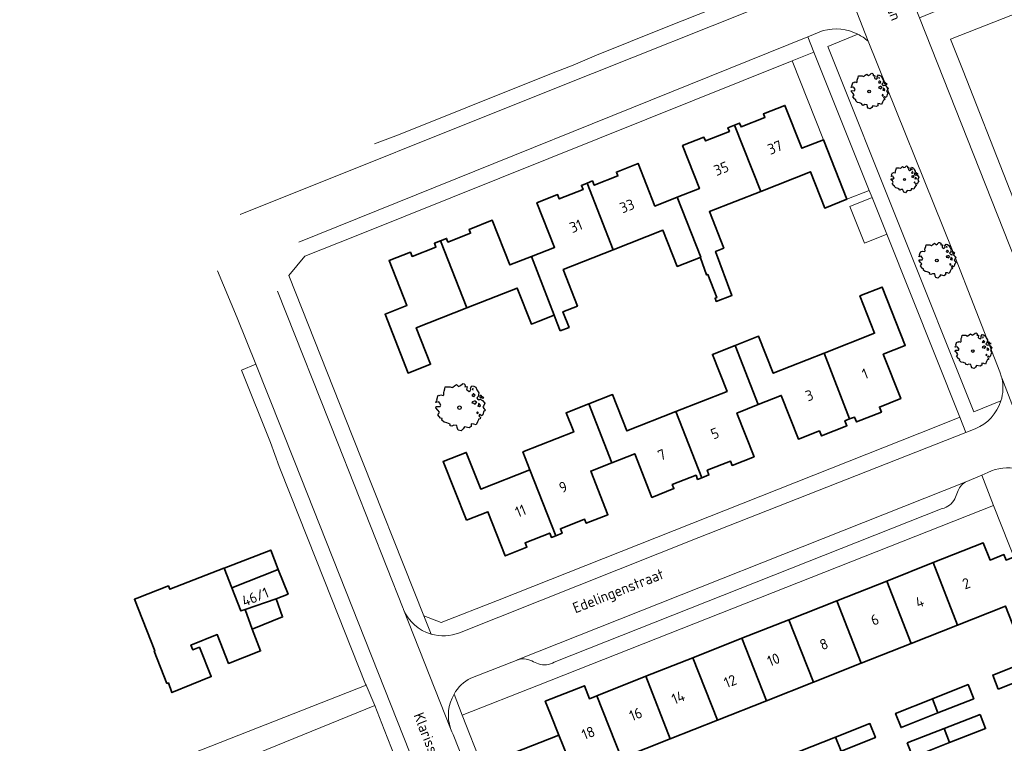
# Model space of a CAD drawing. Header units: metres. Extents: x 152391 to 157968, y 462336 to 467280.
# Tile 127 of 256: x 154230 to 154355, y 464551 to 464643. Entities that reach past the tile are written whole.
import ezdxf
from ezdxf.enums import TextEntityAlignment as Align

# ---------------------------------------------------------------- set-up
doc = ezdxf.new("R2010")
doc.units = ezdxf.units.M
doc.header["$LTSCALE"] = 0.75
doc.layers.get('0').update_dxf_attribs({"lineweight": 25})
for name, color, linetype, lineweight in [('B-GV-GR-BOOM-S', 252, 'Continuous', 25), ('B-WE-GR-BEPLANTING_CULTUUR_HEESTERS-GV', 251, 'Continuous', 18), ('B-WE-OG-BEBOUWING-GV', 6, 'Continuous', 35), ('B-WE-OG-BEBOUWING-T18', 1, 'Continuous', 18), ('B-WE-OG-TERREIN_CULTUURSCHEIDING-GV', 251, 'Continuous', 18), ('B-WE-OG-TOPOGRAFIE-T18', 1, 'Continuous', 18), ('B-WE-VH-VERHARDING_ASFALT-GV', 251, 'Continuous', 18), ('B-WE-VH-VERHARDING_BETONSTRAATSTEEN-GV', 251, 'Continuous', 18), ('B-WE-VH-VERHARDING_TEGEL-GV', 251, 'Continuous', 18)]:
    doc.layers.add(name, color=color, linetype=linetype, lineweight=lineweight)
doc.styles.add('NLCS-ISO-M750-T18', font='NLCS-ISO.ttf', dxfattribs={"height": 1.35})

# ---------------------------------------------------------------- blocks, each defined once
blk = doc.blocks.new('SGR-BOOM_21_30')
at = {"linetype": 'Continuous'}
for p, q in [((-1.11, 1.19), (-1.05, 1.33)), ((-1.05, 1.33), (-1.02, 1.5)), ((-1.02, 1.5), (-0.67, 1.5)), ((-0.67, 1.5), (-0.52, 1.43)), ((-0.52, 1.43), (-0.47, 1.45)), ((-0.47, 1.45), (-0.37, 1.55)), ((-0.37, 1.55), (-0.23, 1.65)), ((-0.23, 1.65), (-0.13, 1.58)), ((-0.13, 1.58), (-0.06, 1.52)), ((-0.06, 1.52), (0.07, 1.58)), ((0.07, 1.58), (0.2, 1.71)), ((0.2, 1.71), (0.26, 1.73)), ((0.26, 1.73), (0.33, 1.7)), ((0.33, 1.7), (0.39, 1.65)), ((0.4, 1.53), (0.38, 1.5)), ((0.38, 1.5), (0.53, 1.52)), ((0.39, 1.65), (0.4, 1.53)), ((0.54, 1.48), (0.51, 1.29)), ((0.51, 1.29), (0.57, 1.24)), ((0.53, 1.52), (0.54, 1.48)), ((0.75, 1.2), (0.8, 1.29)), ((0.79, 1.4), (0.89, 1.56)), ((0.8, 1.29), (0.79, 1.4)), ((0.89, 1.56), (1.02, 1.53)), ((0.97, 1.37), (0.93, 1.33)), ((0.93, 1.33), (0.95, 1.25)), ((0.95, 1.25), (0.96, 1.24)), ((0.96, 1.27), (0.97, 1.37)), ((1.02, 1.53), (1.16, 1.45)), ((1.16, 1.45), (1.25, 1.27)), ((1.25, 1.27), (1.38, 1.06)), ((-1.7, 0.37), (-1.66, 0.48)), ((-1.49, 0.41), (-1.7, 0.37)), ((-1.68, -0.03), (-1.67, 0.09)), ((-1.67, 0.09), (-1.39, 0.07)), ((-1.66, 0.48), (-1.6, 0.53)), ((-1.63, 0.58), (-1.53, 0.87)), ((-1.6, 0.53), (-1.63, 0.58)), ((-1.53, 0.87), (-1.46, 0.86)), ((-1.42, 0.33), (-1.49, 0.41)), ((-1.46, 0.86), (-1.34, 0.91)), ((-1.33, 0.18), (-1.42, 0.33)), ((-1.39, 0.07), (-1.33, 0.18)), ((-1.34, 0.91), (-1.18, 0.86)), ((-1.18, 0.86), (-1.12, 0.92)), ((-1.13, 1.09), (-1.11, 1.19)), ((-1.12, 0.92), (-1.13, 1.09)), ((0.57, 1.24), (0.69, 1.15)), ((0.69, 1.15), (0.75, 1.2)), ((0.94, 0.91), (0.89, 0.87)), ((0.89, 0.87), (0.93, 0.83)), ((0.93, 0.41), (0.89, 0.33)), ((0.89, 0.33), (1.03, 0.32)), ((0.93, 0.83), (0.98, 0.84)), ((1.05, 0.46), (0.93, 0.41)), ((0.97, 0.97), (0.94, 0.91)), ((1.03, 0.97), (0.97, 0.97)), ((0.98, 0.84), (1.03, 0.78)), ((1.08, 0.94), (1.03, 0.97)), ((1.03, 0.78), (1.08, 0.84)), ((1.03, 0.32), (1.11, 0.25)), ((1.11, 0.46), (1.05, 0.46)), ((1.12, 0.87), (1.08, 0.94)), ((1.08, 0.84), (1.12, 0.87)), ((1.22, 0.4), (1.11, 0.46)), ((1.11, 0.25), (1.2, 0.37)), ((1.2, 0.37), (1.24, 0.41)), ((1.32, 0.79), (1.23, 0.69)), ((1.23, 0.69), (1.27, 0.63)), ((1.27, 0.63), (1.38, 0.56)), ((1.34, 0.18), (1.31, 0.1)), ((1.43, 0.05), (1.31, 0.1)), ((1.38, 1.06), (1.32, 0.79)), ((1.36, 0.3), (1.34, 0.23)), ((1.34, 0.23), (1.34, 0.18)), ((1.43, 0.23), (1.36, 0.3)), ((1.38, 0.56), (1.44, 0.6)), ((1.47, 0.2), (1.43, 0.23)), ((1.43, 0.05), (1.51, 0.14)), ((1.47, 0.86), (1.44, 0.81)), ((1.44, 0.81), (1.46, 0.74)), ((1.44, 0.6), (1.57, 0.56)), ((1.46, 0.74), (1.53, 0.69)), ((1.54, 0.86), (1.47, 0.86)), ((1.51, 0.14), (1.47, 0.2)), ((1.53, 0.73), (1.64, 0.68)), ((1.53, 0.69), (1.54, 0.73)), ((1.62, 0.76), (1.54, 0.86)), ((1.57, 0.56), (1.64, 0.51)), ((1.73, 0.71), (1.62, 0.76)), ((1.64, 0.68), (1.73, 0.71)), ((1.64, 0.51), (1.81, 0.32)), ((1.72, 0.1), (1.67, 0.04)), ((1.67, 0.04), (1.76, -0.09)), ((1.81, 0.32), (1.72, 0.1)), ((-1.54, -0.18), (-1.68, -0.03)), ((-1.55, -0.51), (-1.49, -0.42)), ((-1.35, -0.75), (-1.55, -0.51)), ((-1.44, -0.32), (-1.54, -0.18)), ((-1.49, -0.42), (-1.44, -0.32)), ((-1.25, -0.78), (-1.35, -0.75)), ((-1.27, -0.9), (-1.25, -0.78)), ((-1.11, -1.05), (-1.27, -0.9)), ((-0.91, -1.08), (-1.11, -1.05)), ((-0.67, -1.18), (-0.91, -1.08)), ((-0.68, -1.29), (-0.67, -1.18)), ((0.84, -1.16), (0.83, -1.36)), ((1.03, -1.18), (0.84, -1.16)), ((1.18, -1.24), (1.03, -1.18)), ((1.29, -1.01), (1.18, -1.24)), ((1.29, -0.29), (1.24, -0.36)), ((1.24, -0.36), (1.25, -0.42)), ((1.26, -0.42), (1.33, -0.41)), ((1.33, -0.34), (1.29, -0.29)), ((1.36, -0.88), (1.29, -1.01)), ((1.33, -0.41), (1.33, -0.34)), ((1.37, -0.83), (1.36, -0.88)), ((1.48, -0.8), (1.37, -0.83)), ((1.46, -0.47), (1.39, -0.59)), ((1.39, -0.59), (1.43, -0.64)), ((1.43, -0.64), (1.5, -0.7)), ((1.58, -0.59), (1.46, -0.47)), ((1.5, -0.7), (1.48, -0.8)), ((1.66, -0.52), (1.58, -0.59)), ((1.68, -0.42), (1.66, -0.52)), ((1.72, -0.31), (1.68, -0.42)), ((1.84, -0.18), (1.72, -0.31)), ((1.76, -0.09), (1.84, -0.18)), ((-0.55, -1.33), (-0.68, -1.29)), ((-0.4, -1.26), (-0.55, -1.33)), ((-0.19, -1.28), (-0.4, -1.26)), ((-0.16, -1.43), (-0.19, -1.28)), ((-0.13, -1.49), (-0.16, -1.43)), ((-0.1, -1.61), (-0.13, -1.49)), ((0.11, -1.67), (-0.1, -1.61)), ((0.25, -1.52), (0.11, -1.67)), ((0.36, -1.38), (0.25, -1.52)), ((0.68, -1.44), (0.36, -1.38)), ((0.83, -1.36), (0.68, -1.44))]:
    blk.add_line(p, q, dxfattribs=at)
blk.add_circle((0, 0), 0.126, dxfattribs=at)
blk = doc.blocks.new('SGR-BOOM_31_50')
at = {"linetype": 'Continuous'}
for p, q in [((-1.51, 1.45), (-1.48, 1.58)), ((-1.49, 1.23), (-1.51, 1.45)), ((-1.48, 1.58), (-1.4, 1.78)), ((-1.4, 1.78), (-1.36, 2)), ((-1.36, 2), (-0.89, 2)), ((-0.89, 2), (-0.69, 1.91)), ((-0.69, 1.91), (-0.63, 1.93)), ((-0.63, 1.93), (-0.49, 2.06)), ((-0.49, 2.06), (-0.3, 2.2)), ((-0.3, 2.2), (-0.18, 2.11)), ((-0.18, 2.11), (-0.08, 2.02)), ((-0.08, 2.02), (0.09, 2.11)), ((0.09, 2.11), (0.27, 2.28)), ((0.27, 2.28), (0.35, 2.31)), ((0.35, 2.31), (0.44, 2.26)), ((0.44, 2.26), (0.52, 2.2)), ((0.54, 2.04), (0.51, 2)), ((0.51, 2), (0.71, 2.02)), ((0.52, 2.2), (0.54, 2.04)), ((0.72, 1.98), (0.68, 1.71)), ((0.68, 1.71), (0.75, 1.65)), ((0.71, 2.02), (0.72, 1.98)), ((0.75, 1.65), (0.92, 1.54)), ((0.92, 1.54), (1, 1.6)), ((1, 1.6), (1.06, 1.71)), ((1.05, 1.87), (1.19, 2.09)), ((1.06, 1.71), (1.05, 1.87)), ((1.19, 2.09), (1.36, 2.04)), ((1.3, 1.82), (1.23, 1.78)), ((1.23, 1.78), (1.27, 1.67)), ((1.3, 1.3), (1.25, 1.21)), ((1.27, 1.67), (1.28, 1.65)), ((1.28, 1.69), (1.3, 1.82)), ((1.37, 1.3), (1.3, 1.3)), ((1.36, 2.04), (1.54, 1.93)), ((1.44, 1.25), (1.37, 1.3)), ((1.5, 1.17), (1.44, 1.25)), ((1.54, 1.93), (1.67, 1.69)), ((1.67, 1.69), (1.84, 1.41)), ((1.84, 1.41), (1.76, 1.06)), ((-2.27, 0.49), (-2.21, 0.64)), ((-1.99, 0.55), (-2.27, 0.49)), ((-2.24, -0.04), (-2.22, 0.11)), ((-2.22, 0.11), (-1.85, 0.09)), ((-2.21, 0.64), (-2.13, 0.71)), ((-2.18, 0.77), (-2.04, 1.17)), ((-2.13, 0.71), (-2.18, 0.77)), ((-2.04, 1.17), (-1.94, 1.14)), ((-1.9, 0.44), (-1.99, 0.55)), ((-1.94, 1.14), (-1.79, 1.21)), ((-1.77, 0.25), (-1.9, 0.44)), ((-1.85, 0.09), (-1.77, 0.25)), ((-1.79, 1.21), (-1.57, 1.14)), ((-1.57, 1.14), (-1.49, 1.23)), ((1.25, 1.21), (1.19, 1.17)), ((1.19, 1.17), (1.23, 1.1)), ((1.23, 0.55), (1.19, 0.44)), ((1.19, 0.44), (1.37, 0.42)), ((1.23, 1.1), (1.31, 1.12)), ((1.4, 0.62), (1.23, 0.55)), ((1.31, 1.12), (1.37, 1.03)), ((1.37, 1.03), (1.44, 1.12)), ((1.37, 0.42), (1.48, 0.33)), ((1.48, 0.62), (1.4, 0.62)), ((1.44, 1.12), (1.5, 1.17)), ((1.62, 0.53), (1.48, 0.62)), ((1.48, 0.33), (1.61, 0.49)), ((1.61, 0.49), (1.65, 0.55)), ((1.76, 1.06), (1.64, 0.93)), ((1.64, 0.93), (1.7, 0.84)), ((1.7, 0.84), (1.84, 0.75)), ((1.79, 0.25), (1.75, 0.14)), ((1.91, 0.07), (1.75, 0.14)), ((1.81, 0.4), (1.79, 0.31)), ((1.79, 0.31), (1.79, 0.25)), ((1.9, 0.31), (1.81, 0.4)), ((1.84, 0.75), (1.92, 0.79)), ((1.96, 0.27), (1.9, 0.31)), ((1.91, 0.07), (2.01, 0.18)), ((1.96, 1.14), (1.92, 1.08)), ((1.92, 1.08), (1.95, 0.99)), ((1.92, 0.79), (2.09, 0.75)), ((1.95, 0.99), (2.04, 0.93)), ((2.06, 1.14), (1.96, 1.14)), ((2.01, 0.18), (1.96, 0.27)), ((2.04, 0.97), (2.18, 0.9)), ((2.04, 0.93), (2.06, 0.97)), ((2.16, 1.01), (2.06, 1.14)), ((2.09, 0.75), (2.18, 0.68)), ((2.3, 0.95), (2.16, 1.01)), ((2.18, 0.9), (2.3, 0.95)), ((2.18, 0.68), (2.41, 0.42)), ((2.29, 0.14), (2.23, 0.05)), ((2.23, 0.05), (2.35, -0.13)), ((2.41, 0.42), (2.29, 0.14)), ((-2.05, -0.24), (-2.24, -0.04)), ((-2.07, -0.67), (-1.99, -0.56)), ((-1.8, -1), (-2.07, -0.67)), ((-1.91, -0.43), (-2.05, -0.24)), ((-1.99, -0.56), (-1.91, -0.43)), ((-1.67, -1.05), (-1.8, -1)), ((-1.7, -1.2), (-1.67, -1.05)), ((-1.48, -1.4), (-1.7, -1.2)), ((1.72, -0.39), (1.65, -0.48)), ((1.65, -0.48), (1.67, -0.56)), ((1.68, -0.56), (1.78, -0.54)), ((1.78, -0.45), (1.72, -0.39)), ((1.81, -1.18), (1.72, -1.35)), ((1.78, -0.54), (1.78, -0.45)), ((1.82, -1.11), (1.81, -1.18)), ((1.98, -1.07), (1.82, -1.11)), ((1.95, -0.63), (1.85, -0.78)), ((1.85, -0.78), (1.9, -0.85)), ((1.9, -0.85), (1.99, -0.94)), ((2.1, -0.78), (1.95, -0.63)), ((1.99, -0.94), (1.98, -1.07)), ((2.21, -0.7), (2.1, -0.78)), ((2.24, -0.56), (2.21, -0.7)), ((2.29, -0.41), (2.24, -0.56)), ((2.46, -0.24), (2.29, -0.41)), ((2.35, -0.13), (2.46, -0.24)), ((-1.22, -1.44), (-1.48, -1.4)), ((-0.89, -1.57), (-1.22, -1.44)), ((-0.91, -1.72), (-0.89, -1.57)), ((-0.73, -1.77), (-0.91, -1.72)), ((-0.53, -1.68), (-0.73, -1.77)), ((-0.25, -1.7), (-0.53, -1.68)), ((-0.21, -1.9), (-0.25, -1.7)), ((-0.18, -1.99), (-0.21, -1.9)), ((-0.13, -2.14), (-0.18, -1.99)), ((0.15, -2.23), (-0.13, -2.14)), ((0.34, -2.03), (0.15, -2.23)), ((0.47, -1.83), (0.34, -2.03)), ((0.91, -1.92), (0.47, -1.83)), ((1.11, -1.81), (0.91, -1.92)), ((1.13, -1.55), (1.11, -1.81)), ((1.37, -1.57), (1.13, -1.55)), ((1.58, -1.66), (1.37, -1.57)), ((1.72, -1.35), (1.58, -1.66))]:
    blk.add_line(p, q, dxfattribs=at)
blk.add_circle((0, 0), 0.169, dxfattribs=at)
blk = doc.blocks.new('SGR-BOOM_50_100')
at = {"linetype": 'Continuous'}
for p, q in [((-1.87, 2.37), (-1.81, 2.66)), ((-1.81, 2.66), (-1.19, 2.66)), ((-1.19, 2.66), (-0.92, 2.55)), ((-0.92, 2.55), (-0.84, 2.58)), ((-0.84, 2.58), (-0.65, 2.75)), ((-0.65, 2.75), (-0.4, 2.93)), ((-0.4, 2.93), (-0.24, 2.81)), ((-0.24, 2.81), (-0.11, 2.69)), ((-0.11, 2.69), (0.12, 2.81)), ((0.12, 2.81), (0.36, 3.04)), ((0.36, 3.04), (0.47, 3.07)), ((0.47, 3.07), (0.59, 3.02)), ((0.59, 3.02), (0.69, 2.93)), ((0.72, 2.72), (0.67, 2.66)), ((0.67, 2.66), (0.94, 2.69)), ((0.69, 2.93), (0.72, 2.72)), ((0.96, 2.64), (0.9, 2.29)), ((0.94, 2.69), (0.96, 2.64)), ((1.4, 2.49), (1.58, 2.78)), ((1.58, 2.78), (1.81, 2.72)), ((1.81, 2.72), (2.06, 2.58)), ((2.06, 2.58), (2.22, 2.26)), ((-2.9, 1.03), (-2.72, 1.56)), ((-2.72, 1.56), (-2.59, 1.53)), ((-2.59, 1.53), (-2.39, 1.61)), ((-2.39, 1.61), (-2.1, 1.53)), ((-2.1, 1.53), (-1.99, 1.64)), ((-2.01, 1.93), (-1.97, 2.11)), ((-1.99, 1.64), (-2.01, 1.93)), ((-1.97, 2.11), (-1.87, 2.37)), ((0.9, 2.29), (1, 2.2)), ((1, 2.2), (1.23, 2.05)), ((1.23, 2.05), (1.34, 2.14)), ((1.34, 2.14), (1.42, 2.29)), ((1.42, 2.29), (1.4, 2.49)), ((1.67, 1.61), (1.58, 1.56)), ((1.58, 1.56), (1.65, 1.47)), ((1.73, 2.43), (1.65, 2.37)), ((1.65, 2.37), (1.69, 2.23)), ((1.65, 1.47), (1.75, 1.5)), ((1.73, 1.73), (1.67, 1.61)), ((1.69, 2.23), (1.71, 2.2)), ((1.71, 2.26), (1.73, 2.43)), ((1.83, 1.73), (1.73, 1.73)), ((1.75, 1.5), (1.83, 1.38)), ((1.91, 1.67), (1.83, 1.73)), ((1.83, 1.38), (1.91, 1.5)), ((2, 1.56), (1.91, 1.67)), ((1.91, 1.5), (2, 1.56)), ((2.35, 1.41), (2.18, 1.23)), ((2.22, 2.26), (2.45, 1.88)), ((2.45, 1.88), (2.35, 1.41)), ((2.62, 1.53), (2.56, 1.44)), ((2.56, 1.44), (2.6, 1.32)), ((2.6, 1.32), (2.72, 1.23)), ((2.74, 1.53), (2.62, 1.53)), ((2.72, 1.29), (2.91, 1.2)), ((2.72, 1.23), (2.74, 1.29)), ((2.89, 1.35), (2.74, 1.53)), ((3.07, 1.26), (2.89, 1.35)), ((2.91, 1.2), (3.07, 1.26)), ((-3.03, 0.65), (-2.94, 0.85)), ((-2.65, 0.74), (-3.03, 0.65)), ((-2.99, -0.05), (-2.96, 0.15)), ((-2.96, 0.15), (-2.47, 0.12)), ((-2.94, 0.85), (-2.84, 0.94)), ((-2.84, 0.94), (-2.9, 1.03)), ((-2.53, 0.59), (-2.65, 0.74)), ((-2.37, 0.33), (-2.53, 0.59)), ((-2.47, 0.12), (-2.37, 0.33)), ((1.65, 0.74), (1.58, 0.59)), ((1.58, 0.59), (1.83, 0.56)), ((1.87, 0.82), (1.65, 0.74)), ((1.83, 0.56), (1.98, 0.45)), ((1.98, 0.82), (1.87, 0.82)), ((2.16, 0.71), (1.98, 0.82)), ((1.98, 0.45), (2.14, 0.65)), ((2.14, 0.65), (2.2, 0.74)), ((2.18, 1.23), (2.27, 1.12)), ((2.27, 1.12), (2.45, 1)), ((2.39, 0.33), (2.33, 0.18)), ((2.55, 0.09), (2.33, 0.18)), ((2.41, 0.53), (2.39, 0.42)), ((2.39, 0.42), (2.39, 0.33)), ((2.53, 0.42), (2.41, 0.53)), ((2.45, 1), (2.56, 1.06)), ((2.62, 0.36), (2.53, 0.42)), ((2.55, 0.09), (2.68, 0.24)), ((2.56, 1.06), (2.78, 1)), ((2.68, 0.24), (2.62, 0.36)), ((2.78, 1), (2.91, 0.91)), ((2.91, 0.91), (3.22, 0.56)), ((3.05, 0.18), (2.97, 0.07)), ((2.97, 0.07), (3.13, -0.17)), ((3.22, 0.56), (3.05, 0.18)), ((-2.74, -0.31), (-2.99, -0.05)), ((-2.76, -0.9), (-2.65, -0.75)), ((-2.41, -1.34), (-2.76, -0.9)), ((-2.55, -0.58), (-2.74, -0.31)), ((-2.65, -0.75), (-2.55, -0.58)), ((2.29, -0.52), (2.2, -0.64)), ((2.2, -0.64), (2.22, -0.75)), ((2.25, -0.75), (2.37, -0.72)), ((2.37, -0.61), (2.29, -0.52)), ((2.37, -0.72), (2.37, -0.61)), ((2.6, -0.84), (2.47, -1.04)), ((2.47, -1.04), (2.53, -1.13)), ((2.53, -1.13), (2.66, -1.25)), ((2.8, -1.04), (2.6, -0.84)), ((2.66, -1.25), (2.64, -1.42)), ((2.95, -0.93), (2.8, -1.04)), ((2.99, -0.75), (2.95, -0.93)), ((3.05, -0.55), (2.99, -0.75)), ((3.28, -0.31), (3.05, -0.55)), ((3.13, -0.17), (3.28, -0.31)), ((-2.22, -1.39), (-2.41, -1.34)), ((-2.26, -1.6), (-2.22, -1.39)), ((-1.97, -1.86), (-2.26, -1.6)), ((-1.62, -1.92), (-1.97, -1.86)), ((-1.19, -2.1), (-1.62, -1.92)), ((-1.21, -2.3), (-1.19, -2.1)), ((-0.98, -2.36), (-1.21, -2.3)), ((-0.71, -2.24), (-0.98, -2.36)), ((-0.34, -2.27), (-0.71, -2.24)), ((-0.28, -2.53), (-0.34, -2.27)), ((0.63, -2.45), (0.45, -2.71)), ((1.21, -2.56), (0.63, -2.45)), ((1.48, -2.42), (1.21, -2.56)), ((1.5, -2.07), (1.48, -2.42)), ((1.83, -2.1), (1.5, -2.07)), ((2.1, -2.21), (1.83, -2.1)), ((2.29, -1.8), (2.1, -2.21)), ((2.41, -1.57), (2.29, -1.8)), ((2.43, -1.48), (2.41, -1.57)), ((2.64, -1.42), (2.43, -1.48)), ((-0.24, -2.65), (-0.28, -2.53)), ((-0.17, -2.85), (-0.24, -2.65)), ((0.2, -2.97), (-0.17, -2.85)), ((0.45, -2.71), (0.2, -2.97))]:
    blk.add_line(p, q, dxfattribs=at)
blk.add_circle((0, 0), 0.225, dxfattribs=at)

msp = doc.modelspace()

# ---------------------------------------------------------------- linework, layer by layer
at = {"layer": 'B-WE-GR-BEPLANTING_CULTUUR_HEESTERS-GV'}
for points in [[(154331.08, 464638.81), (154328.34, 464637.71), (154332.29, 464627.65), (154335.27, 464620.09), (154338.11, 464621.22)], [(154338.48, 464620.3), (154335.64, 464619.16), (154337.51, 464614.51), (154340.34, 464615.64)]]:
    msp.add_lwpolyline(points, close=True, dxfattribs=at)
at = {"layer": 'B-WE-OG-BEBOUWING-GV'}
for points in [[(154324.34, 464621.1), (154330.65, 464623.59), (154332.46, 464618.98), (154335.27, 464620.09), (154332.29, 464627.65), (154329.55, 464626.57), (154327.41, 464632.03), (154324.67, 464630.95), (154324.86, 464630.47), (154321.84, 464629.28), (154321.65, 464629.77), (154321.02, 464629.52)], [(154321.02, 464629.52), (154320.17, 464629.18), (154320.36, 464628.71), (154317.31, 464627.51), (154317.12, 464627.98), (154314.4, 464626.91), (154316.55, 464621.46), (154313.73, 464620.35), (154316.74, 464612.74), (154316.65, 464612.7), (154316.67, 464612.65), (154317.46, 464610.47), (154317.61, 464610.53), (154318.75, 464607.6), (154318.54, 464607.52), (154318.69, 464607.11), (154320.67, 464607.86), (154318.59, 464613.46), (154319.64, 464613.88), (154317.81, 464618.53), (154324.34, 464621.1)], [(154302.3, 464622.16), (154305.59, 464613.66), (154311.91, 464616.15), (154313.72, 464611.55), (154316.65, 464612.7), (154316.74, 464612.74), (154313.73, 464620.35), (154310.89, 464619.23), (154308.76, 464624.64), (154305.99, 464623.55), (154306.18, 464623.07), (154303.17, 464621.88), (154302.95, 464622.42)], [(154298.85, 464603.37), (154299.99, 464603.81), (154299.19, 464605.79), (154301.05, 464606.52), (154299.23, 464611.16), (154305.59, 464613.66), (154302.3, 464622.16), (154301.54, 464621.86), (154301.75, 464621.33), (154298.73, 464620.14), (154298.51, 464620.68), (154295.9, 464619.66), (154298.14, 464613.97), (154295.2, 464612.82), (154298.08, 464605.35), (154298.47, 464604.34)], [(154295.2, 464612.82), (154292.46, 464611.74), (154290.22, 464617.42), (154287.27, 464616.26), (154287.46, 464615.78), (154284.59, 464614.65), (154284.41, 464615.12), (154283.64, 464614.82), (154286.97, 464606.28), (154293.4, 464608.81), (154295.2, 464604.22), (154296.05, 464604.56), (154298.08, 464605.35)], [(154283.64, 464614.82), (154282.86, 464614.51), (154283.05, 464614.01), (154280.03, 464612.82), (154279.82, 464613.36), (154277.11, 464612.3), (154279.37, 464606.57), (154276.59, 464605.48), (154279.53, 464598), (154282.39, 464599.13), (154280.57, 464603.76), (154286.97, 464606.28)], [(154332.39, 464600.52), (154335.62, 464592.17), (154336.24, 464592.41), (154336.49, 464591.79), (154339.67, 464593.05), (154339.42, 464593.68), (154342.13, 464594.75), (154339.9, 464600.39), (154342.69, 464601.49), (154339.75, 464608.92), (154336.93, 464607.81), (154338.81, 464603.06)], [(154316.84, 464584.68), (154317.76, 464585.05), (154317.53, 464585.64), (154320.48, 464586.81), (154320.7, 464586.26), (154323.5, 464587.36), (154321.3, 464592.92), (154324, 464593.99), (154321.1, 464601.52), (154318.2, 464600.37), (154320.06, 464595.66), (154313.56, 464593.1)], [(154332.39, 464600.52), (154325.93, 464597.97), (154324.07, 464602.69), (154321.1, 464601.52), (154324, 464593.99), (154326.94, 464595.15), (154329.13, 464589.6), (154331.8, 464590.65), (154332.04, 464590.02), (154335.29, 464591.3), (154335.04, 464591.94), (154335.62, 464592.17)], [(154305.42, 464586.6), (154308.32, 464587.74), (154310.5, 464582.2), (154313.31, 464583.31), (154313.1, 464583.83), (154316.11, 464585.02), (154316.32, 464584.48), (154316.84, 464584.68), (154313.56, 464593.1), (154307.33, 464590.64), (154305.5, 464595.27), (154302.49, 464594.08)], [(154298.28, 464577.31), (154299.1, 464577.63), (154298.87, 464578.2), (154301.96, 464579.42), (154302.16, 464578.9), (154304.92, 464579.99), (154302.73, 464585.54), (154305.42, 464586.6), (154302.49, 464594.08), (154299.61, 464592.94), (154300.57, 464590.52), (154294.11, 464587.97), (154294.99, 464585.72)], [(154286.93, 464579.29), (154289.66, 464580.37), (154291.87, 464574.76), (154294.62, 464575.85), (154294.4, 464576.42), (154297.52, 464577.65), (154297.74, 464577.1), (154298.28, 464577.31), (154294.99, 464585.72), (154288.76, 464583.26), (154286.92, 464587.92), (154283.98, 464586.76)], [(154256.15, 464573.18), (154257.12, 464570.72), (154263.03, 464573.04), (154262.07, 464575.49)], [(154346.25, 464573.9), (154349.34, 464565.96), (154355.45, 464568.38), (154356.77, 464565.04), (154359.78, 464566.23), (154356.46, 464574.6), (154355.52, 464574.23), (154355.24, 464574.92), (154353.47, 464574.23), (154352.61, 464576.41)], [(154257.12, 464570.72), (154256.15, 464573.18), (154256.12, 464573.22), (154249.24, 464570.51), (154249.07, 464570.94), (154245.1, 464569.37), (154244.75, 464569.24), (154247.35, 464562.68), (154247.27, 464562.65), (154248.88, 464558.55), (154249.07, 464558.62), (154249.52, 464557.39), (154254.51, 464559.41), (154253, 464563.14), (154252.16, 464562.83), (154251.92, 464563.43), (154255.28, 464564.75), (154256.72, 464561.09), (154260.77, 464562.69), (154259.7, 464565.43), (154258.83, 464567.95), (154258.27, 464567.76)], [(154262.76, 464569.31), (154264.27, 464569.9), (154263.03, 464573.04), (154257.12, 464570.72), (154258.27, 464567.76), (154258.83, 464567.95)], [(154349.34, 464565.96), (154346.25, 464573.9), (154340.35, 464571.56), (154343.43, 464563.62)], [(154343.43, 464563.62), (154340.35, 464571.56), (154333.99, 464569.04), (154337.1, 464561.12)], [(154259.7, 464565.43), (154263.58, 464567), (154262.76, 464569.31), (154258.83, 464567.95)], [(154327.89, 464566.63), (154331.04, 464558.72), (154337.1, 464561.12), (154333.99, 464569.04)], [(154331.04, 464558.72), (154327.89, 464566.63), (154321.94, 464564.28), (154325.05, 464556.35)], [(154325.05, 464556.35), (154321.94, 464564.28), (154315.72, 464561.82), (154318.82, 464553.89)], [(154309.74, 464559.45), (154312.84, 464551.52), (154318.82, 464553.89), (154315.72, 464561.82)], [(154354.52, 464557.82), (154359.13, 464559.64), (154358.42, 464561.43), (154353.81, 464559.61)], [(154312.84, 464551.52), (154309.74, 464559.45), (154303.49, 464556.98), (154306.63, 464549.06)], [(154298.66, 464551.99), (154299.8, 464549.28), (154300.86, 464546.78), (154306.63, 464549.06), (154303.49, 464556.98), (154302.57, 464556.61), (154301.93, 464558.25), (154296.96, 464556.28), (154297.61, 464554.65)], [(154346.16, 464556.59), (154346.85, 464554.8), (154351.4, 464556.61), (154350.69, 464558.4)], [(154346.85, 464554.8), (154346.16, 464556.59), (154341.47, 464554.73), (154342.18, 464552.94)], [(154352.2, 464554.61), (154347.63, 464552.81), (154348.33, 464551.02), (154352.9, 464552.81)], [(154333.83, 464551.72), (154334.54, 464549.95), (154338.91, 464551.67), (154338.21, 464553.45)], [(154342.94, 464550.98), (154343.65, 464549.18), (154348.33, 464551.02), (154347.63, 464552.81)], [(154298.66, 464551.99), (154292.95, 464549.73), (154294.03, 464547.01), (154299.8, 464549.28)], [(154329.91, 464548.12), (154334.54, 464549.95), (154333.83, 464551.72), (154329.21, 464549.9)]]:
    msp.add_lwpolyline(points, close=True, dxfattribs=at)
at = {"layer": 'B-WE-OG-TERREIN_CULTUURSCHEIDING-GV'}
for points in [[(154336.67, 464641.07), (154332.86, 464639.52), (154351.41, 464593.07), (154354.85, 464594.46)], [(154354.97, 464597.38), (154354.95, 464597.46), (154354.73, 464598.15), (154348.7, 464613.59), (154337.97, 464640.2)]]:
    msp.add_lwpolyline(points, dxfattribs=at)
for points in [[(154337.97, 464640.2, 0.069002), (154336.67, 464641.07)], [(154354.85, 464594.46, 0.138359), (154354.97, 464597.38)]]:
    msp.add_lwpolyline(points, format="xyb", dxfattribs=at)
at = {"layer": 'B-WE-VH-VERHARDING_ASFALT-GV'}
for points in [[(154320.97, 464722.01), (154307.75, 464716.74), (154315.69, 464696.8), (154316.58, 464694.56), (154319.31, 464687.66), (154319.49, 464687.2), (154323.56, 464676.9), (154323.93, 464675.97), (154327.98, 464665.72), (154328.18, 464665.22), (154332.9, 464653.29), (154332.99, 464653.01), (154337.97, 464640.2), (154348.7, 464613.59), (154354.73, 464598.15), (154354.95, 464597.46), (154354.97, 464597.38), (154357.64, 464590.45), (154360.19, 464583.72), (154360.23, 464583.67)], [(154360.84, 464582.57), (154368.42, 464563.63), (154369.91, 464559.83), (154376.43, 464562.32), (154364.32, 464593.02), (154344.52, 464643.17), (154342.55, 464648.16), (154328.9, 464682.67), (154326.92, 464687.7), (154326.18, 464689.56), (154317.02, 464712.75)]]:
    msp.add_lwpolyline(points, dxfattribs=at)
at = {"layer": 'B-WE-VH-VERHARDING_BETONSTRAATSTEEN-GV'}
for points in [[(154337.97, 464640.2), (154332.99, 464653.01)], [(154330.18, 464646.98), (154328.18, 464646.18), (154297.96, 464634.07), (154258.2, 464618.16)], [(154265.66, 464614.65), (154330.32, 464640.73), (154332.28, 464641.53)], [(154255.32, 464611.01), (154257.82, 464605.02), (154260.18, 464599.13), (154265.03, 464586.88), (154299.43, 464500), (154301.63, 464494.45), (154306.91, 464496.54), (154301.18, 464511.79), (154285.26, 464552.04)], [(154284.93, 464552.8), (154278.93, 464567.96), (154278.92, 464567.99), (154278.88, 464568.08), (154270.58, 464589.08), (154262.94, 464608.4)], [(154360.19, 464583.72), (154357.64, 464590.45), (154354.97, 464597.38)], [(154351.59, 464590.93), (154350.41, 464590.46), (154316.48, 464577.08), (154286.05, 464564.99)], [(154293.51, 464561.57), (154350.3, 464584.13), (154352.41, 464585.03), (154353.2, 464585.37)], [(154350.3, 464584.13), (154293.51, 464561.57)], [(154349.01, 464582.01), (154349.35, 464582.87)], [(154298.1, 464561.27), (154347.4, 464580.77)], [(154278.93, 464567.96), (154284.93, 464552.8)], [(154287.48, 464559.23), (154293.49, 464561.56), (154293.51, 464561.57)], [(154295.45, 464561.28), (154296.1, 464561.02)]]:
    msp.add_lwpolyline(points, dxfattribs=at)
for points in [[(154332.28, 464641.53, -0.184931), (154336.67, 464641.07)], [(154336.67, 464641.07, -0.069002), (154337.97, 464640.2)], [(154354.97, 464597.38, -0.138359), (154354.85, 464594.46)], [(154354.85, 464594.46, -0.229191), (154351.59, 464590.93)], [(154353.2, 464585.37, -0.358576), (154360.19, 464583.72)], [(154349.35, 464582.87, -0.171275), (154350.3, 464584.13)], [(154347.4, 464580.77, 0.216435), (154349.01, 464582.01)], [(154282.44, 464564.82, -0.224539), (154278.93, 464567.96)], [(154286.05, 464564.99, -0.168333), (154282.44, 464564.82)], [(154293.51, 464561.57, -0.21421), (154295.45, 464561.28)], [(154296.1, 464561.02, 0.227382), (154298.1, 464561.27)], [(154285.37, 464557.2, -0.140167), (154287.48, 464559.23)], [(154284.93, 464552.8, -0.218103), (154285.37, 464557.2)], [(154285.26, 464552.04, -0.038572), (154284.93, 464552.8)]]:
    msp.add_lwpolyline(points, format="xyb", dxfattribs=at)
at = {"layer": 'B-WE-VH-VERHARDING_TEGEL-GV'}
for points in [[(154258.2, 464618.16), (154297.96, 464634.07), (154328.18, 464646.18), (154327.45, 464648.01), (154322.92, 464646.2), (154312.11, 464641.88), (154303.45, 464638.42), (154300.49, 464637.15), (154297.74, 464636.07), (154287.08, 464631.79), (154278.31, 464628.27), (154275.27, 464627.12)], [(154380.87, 464557.92), (154379.66, 464561), (154379.64, 464561.04), (154366.72, 464593.95), (154350.05, 464636.41), (154348.47, 464640.43), (154359.46, 464644.75), (154357.95, 464648.56), (154347.31, 464644.29), (154346.89, 464644.12), (154344.52, 464643.17), (154364.32, 464593.02), (154376.43, 464562.32), (154377.06, 464560.73)], [(154328.34, 464637.71), (154331.08, 464638.81), (154330.32, 464640.73), (154265.66, 464614.65)], [(154332.28, 464641.53), (154330.32, 464640.73), (154331.08, 464638.81), (154338.11, 464621.22), (154338.48, 464620.3), (154340.34, 464615.64), (154349.64, 464592.39)], [(154354.85, 464594.46), (154351.41, 464593.07), (154332.86, 464639.52), (154336.67, 464641.07)], [(154282.44, 464564.82), (154281.52, 464567.14), (154272.52, 464589.84), (154264.36, 464610.4), (154266.41, 464612.85), (154272.7, 464615.37), (154328.34, 464637.71)], [(154262.94, 464608.4), (154270.58, 464589.08), (154278.88, 464568.08), (154278.92, 464567.99), (154278.93, 464567.96)], [(154336.82, 464405.5), (154336.8, 464405.54), (154309.54, 464474.45), (154301.63, 464494.45), (154299.43, 464500), (154265.03, 464586.88), (154260.18, 464599.13), (154258.36, 464598.36), (154262.02, 464589.16), (154263.14, 464586.12), (154264.55, 464582.59), (154268.86, 464571.73), (154274.13, 464558.47), (154274.19, 464558.32), (154275.28, 464555.73), (154276.47, 464552.71), (154280.67, 464542.02), (154284.04, 464533.45), (154284.12, 464533.24), (154285.18, 464530.33), (154287.77, 464523.87), (154290.68, 464516.6)], [(154286.05, 464564.99), (154316.48, 464577.08), (154350.41, 464590.46), (154349.64, 464592.39), (154346.78, 464591.26), (154290.88, 464569.11), (154283.74, 464566.28), (154281.52, 464567.14), (154282.44, 464564.82)], [(154349.64, 464592.39), (154350.41, 464590.46), (154351.59, 464590.93)], [(154353.2, 464585.37), (154352.41, 464585.03), (154353.93, 464581.18), (154362.05, 464560.66), (154362.82, 464558.7), (154365.22, 464552.88), (154369.09, 464543.06), (154370.86, 464538.34), (154372.33, 464534.65), (154374.26, 464535.47)], [(154285.37, 464557.2), (154286.41, 464554.52), (154296.09, 464558.34), (154353.93, 464581.18), (154352.41, 464585.03), (154350.3, 464584.13)], [(154349.35, 464582.87), (154349.01, 464582.01)], [(154347.4, 464580.77), (154298.1, 464561.27)], [(154293.51, 464561.57), (154293.49, 464561.56), (154287.48, 464559.23)], [(154296.1, 464561.02), (154295.45, 464561.28)], [(154288.9, 464548.14), (154286.41, 464554.52), (154285.37, 464557.2)], [(154285.26, 464552.04), (154301.18, 464511.79)]]:
    msp.add_lwpolyline(points, dxfattribs=at)
for points in [[(154336.67, 464641.07, 0.184931), (154332.28, 464641.53)], [(154351.59, 464590.93, 0.229191), (154354.85, 464594.46)], [(154360.19, 464583.72, 0.358576), (154353.2, 464585.37)], [(154350.3, 464584.13, 0.171275), (154349.35, 464582.87)], [(154349.01, 464582.01, -0.216435), (154347.4, 464580.77)], [(154278.93, 464567.96, 0.224539), (154282.44, 464564.82)], [(154282.44, 464564.82, 0.168333), (154286.05, 464564.99)], [(154295.45, 464561.28, 0.21421), (154293.51, 464561.57)], [(154298.1, 464561.27, -0.227382), (154296.1, 464561.02)], [(154287.48, 464559.23, 0.140167), (154285.37, 464557.2)], [(154285.37, 464557.2, 0.218103), (154284.93, 464552.8)], [(154284.93, 464552.8, 0.038572), (154285.26, 464552.04)]]:
    msp.add_lwpolyline(points, format="xyb", dxfattribs=at)
msp.add_lwpolyline([(154230.17, 464541.03), (154231.29, 464538.08), (154241.91, 464542.16), (154275.28, 464555.73), (154274.19, 464558.32)], close=True, dxfattribs=at)

# ---------------------------------------------------------------- block references
at = {"layer": 'B-GV-GR-BOOM-S', "transparency": 33554559}
for name, p in [('SGR-BOOM_31_50', (154338.1, 464633.8)), ('SGR-BOOM_21_30', (154342.6, 464622.6)), ('SGR-BOOM_31_50', (154346.7, 464612.3)), ('SGR-BOOM_31_50', (154351.3, 464600.8)), ('SGR-BOOM_50_100', (154286.06, 464593.61))]:
    msp.add_blockref(name, p, dxfattribs=at)

# ---------------------------------------------------------------- texts
at = {"layer": 'B-WE-OG-BEBOUWING-T18', "style": 'NLCS-ISO-M750-T18'}
for s, rotation, p in [('37', 21.5, (154326.14, 464626.68)), ('35', 21.5, (154319.32, 464624)), ('33', 21.5, (154307.35, 464619.23)), ('31', 21.5, (154300.86, 464616.68)), ('1', 21.5, (154337.59, 464597.91)), ('3', 21.5, (154330.51, 464595.16)), ('5', 21.5, (154318.51, 464590.33)), ('7', 21.5, (154311.76, 464587.61)), ('9', 21.5, (154299.23, 464583.51)), ('11', 21.5, (154293.81, 464580.48)), ('2', 21.6, (154350.45, 464571.26)), ('46/1', 21.5, (154260.1, 464569.56)), ('4', 21.6, (154344.52, 464568.91)), ('6', 21.6, (154338.83, 464566.66)), ('8', 21.6, (154332.36, 464563.54)), ('10', 21.6, (154325.96, 464561.57)), ('12', 21.6, (154320.45, 464558.83)), ('14', 21.6, (154313.85, 464556.77)), ('16', 21.6, (154308.45, 464554.64)), ('18', 21.6, (154302.42, 464552.25))]:
    msp.add_text(s, height=1.35, rotation=rotation, dxfattribs=at).set_placement(p, align=Align.MIDDLE)
at = {"layer": 'B-WE-OG-TOPOGRAFIE-T18', "style": 'NLCS-ISO-M750-T18'}
for s, rotation, p in [('Balladelaan', 291.9, (154339.92, 464647.12)), ('Edelingenstraat', 21.6, (154306.3, 464570.13)), ('Klarissenstraat', 291.5, (154283.02, 464549.16))]:
    msp.add_text(s, height=1.35, rotation=rotation, dxfattribs=at).set_placement(p, align=Align.MIDDLE)

doc.saveas('drawing.dxf')
